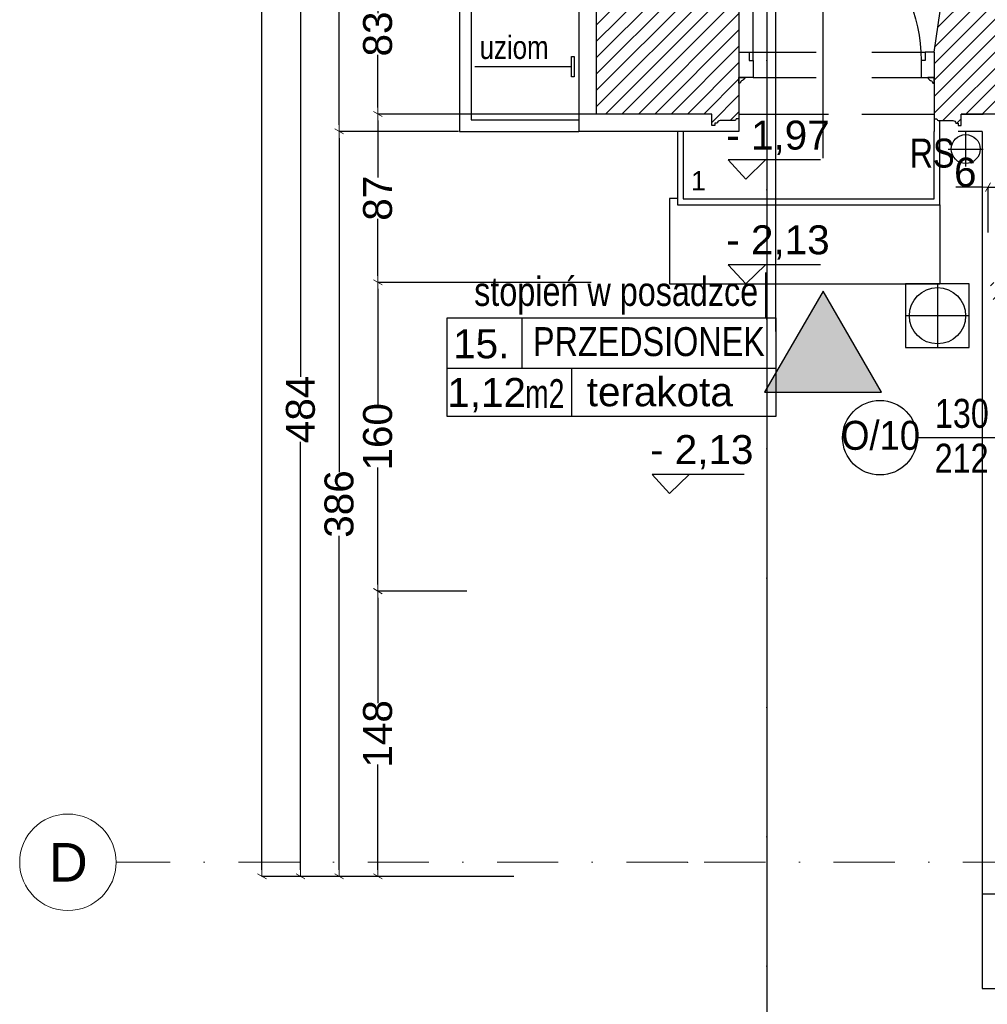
# Model space of a CAD drawing. Header units: millimetres. Extents: x 75543 to 124291, y -109148 to -86372.
# Tile 5 of 99: x 77318 to 82333, y -105758 to -100656. Entities that reach past the tile are written whole.
import ezdxf

# ---------------------------------------------------------------- set-up
doc = ezdxf.new("R2010")
doc.units = ezdxf.units.MM
doc.header["$MEASUREMENT"] = 0
doc.linetypes.add('Dot & Dashed', pattern=[670.277762, 317.5, -176.388889, 0, -176.388874])
for name, color, linetype in [('A-DRZWI', 7, 'Continuous'), ('A-OPISY-2', 7, 'Continuous'), ('A-OPISY-3', 7, 'Continuous'), ('A-WIDOK', 7, 'Continuous'), ('COKÓŁ', 7, 'Continuous'), ('DIM MALY', 7, 'Continuous'), ('Drawing & Figure', 7, 'Continuous'), ('DRZWI', 7, 'Continuous'), ('Koty', 7, 'Continuous'), ('Nowe_00 ZMIANY', 7, 'Continuous'), ('Nowe_A-DRZWI', 7, 'Continuous'), ('Nowe_A-OKNA-OPIS', 7, 'Continuous'), ('Nowe_DRZWI', 7, 'Continuous'), ('opaska', 7, 'Continuous'), ('opisy inne', 7, 'Continuous'), ('OSIE', 7, 'Continuous'), ('podciagi', 7, 'Continuous'), ('PROG', 7, 'Continuous'), ('RURY SPUSTOWE', 7, 'Continuous'), ('SCHODY', 7, 'Continuous'), ('Structural - Bearing', 7, 'Continuous'), ('Structural - Grid', 7, 'Continuous'), ('UZOIM#2', 7, 'Continuous')]:
    doc.layers.add(name, color=color, linetype=linetype)
doc.styles.add('STYL_AUTOMATYCZNY_1', font='arial.ttf')
doc.styles.add('STYL_AUTOMATYCZNY_2', font='arial.ttf')
doc.styles.add('STYL_AUTOMATYCZNY_6', font='arial.ttf', dxfattribs={"width": 0.8})
doc.styles.add('STYL_AUTOMATYCZNY_7', font='arial.ttf', dxfattribs={"width": 0.7})
doc.styles.add('STYL_AUTOMATYCZNY_9', font='arial.ttf', dxfattribs={"width": 0.9})
doc.dimstyles.new('STYL_AUTOMATYCZNY__2', dxfattribs={"dimtxt": 150, "dimasz": 34.231941, "dimexe": 0.18, "dimexo": 3, "dimgap": 0, "dimtad": 1, "dimdec": 0, "dimlfac": 0.1, "dimzin": 0, "dimdsep": 46, "dimtxsty": 'STYL_AUTOMATYCZNY_2', "dimblk": 'ARROWHEAD_2', "dimblk1": 'ARROWHEAD_2', "dimblk2": 'ARROWHEAD_2', "dimcen": 0.09, "dimclrd": 5, "dimclre": 5, "dimclrt": 1, "dimadec": 0, "dimazin": 0, "dimtfac": 1, "dimtdec": 4, "dimtmove": 0, "dimatfit": 3, "dimfxl": 0, "dimtolj": 1, "dimtzin": 0, "dimarcsym": 0})
doc.dimstyles.new('STYL_AUTOMATYCZNY__3', dxfattribs={"dimtxt": 150, "dimasz": 34.231941, "dimexe": 0.18, "dimexo": 3, "dimgap": 0, "dimtad": 1, "dimtih": 1, "dimtoh": 1, "dimdec": 0, "dimlfac": 0.1, "dimzin": 0, "dimdsep": 46, "dimtxsty": 'STYL_AUTOMATYCZNY_2', "dimblk": 'ARROWHEAD_2', "dimblk1": 'ARROWHEAD_2', "dimblk2": 'ARROWHEAD_2', "dimcen": 0.09, "dimclrd": 5, "dimclre": 5, "dimclrt": 1, "dimadec": 0, "dimazin": 0, "dimtfac": 1, "dimtdec": 4, "dimtmove": 0, "dimatfit": 3, "dimfxl": 0, "dimtolj": 1, "dimtzin": 0, "dimarcsym": 0})
doc.dimstyles.new('STYL_AUTOMATYCZNY__8', dxfattribs={"dimtxt": 0.18, "dimasz": 91.2, "dimexe": 0.18, "dimexo": 0.0625, "dimgap": 0, "dimtad": 0, "dimtih": 1, "dimtoh": 1, "dimdec": 4, "dimzin": 0, "dimdsep": 46, "dimcen": 0.09, "dimadec": 0, "dimazin": 0, "dimtfac": 1, "dimtdec": 4, "dimtmove": 0, "dimatfit": 3, "dimldrblk": 'ARROWHEAD_11', "dimfxl": 0, "dimtolj": 1, "dimtzin": 0, "dimarcsym": 0})
pattern_1 = [(45, (0, 0), (-42.426407, 42.426407), [])]

# ---------------------------------------------------------------- blocks, each defined once
blk = doc.blocks.new('ARROWHEAD_2')
at = {"color": 0, "linetype": 'Continuous', "lineweight": 0}
for p, q in [((0, 0), (-1, 0)), ((-0.38, -0.66), (0.38, 0.66))]:
    blk.add_line(p, q, dxfattribs=at)
blk = doc.blocks.new('*D4')
at = {"layer": 'Defpoints', "color": 0}
for p in [(82397.3, -101523.6), (82397.3, -101646.5), (82337.3, -101762)]:
    blk.add_point(p, dxfattribs=at)
at = {"layer": 'DIM MALY', "color": 5, "lineweight": -2}
for p, q in [((82268.8, -101523.6), (82169.8, -101523.6)), ((82303, -101523.6), (82268.8, -101523.6)), ((82337.3, -101759), (82337.3, -101523.4)), ((82337.3, -101523.6), (82397.3, -101523.6)), ((82397.3, -101643.5), (82397.3, -101523.4)), ((82431.5, -101523.6), (82465.7, -101523.6))]:
    blk.add_line(p, q, dxfattribs=at)
at = {"layer": 'DIM MALY', "color": 5, "lineweight": -2, "xscale": 34.23194115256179, "yscale": 34.23194115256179, "zscale": 34.23194115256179}
blk.add_blockref('ARROWHEAD_2', (82337.3, -101523.6), dxfattribs=at)
at = {"layer": 'DIM MALY', "color": 5, "lineweight": -2, "xscale": 34.23194115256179, "yscale": 34.23194115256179, "zscale": 34.23194115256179, "rotation": 180}
blk.add_blockref('ARROWHEAD_2', (82397.3, -101523.6), dxfattribs=at)
at = {"layer": 'DIM MALY', "color": 1, "insert": (82219.3, -101447), "char_height": 150, "attachment_point": 5, "style": 'STYL_AUTOMATYCZNY_2'}
blk.add_mtext('\\A1;6', dxfattribs=at)
blk = doc.blocks.new('*D5')
at = {"layer": 'Defpoints', "color": 0}
for p in [(82397.3, -101523.6), (82397.3, -101646.5), (82337.3, -101762)]:
    blk.add_point(p, dxfattribs=at)
at = {"layer": 'DIM MALY', "color": 5, "lineweight": -2}
for p, q in [((82268.8, -101523.6), (82169.8, -101523.6)), ((82303, -101523.6), (82268.8, -101523.6)), ((82337.3, -101759), (82337.3, -101523.4)), ((82337.3, -101523.6), (82397.3, -101523.6)), ((82397.3, -101643.5), (82397.3, -101523.4)), ((82431.5, -101523.6), (82465.7, -101523.6))]:
    blk.add_line(p, q, dxfattribs=at)
at = {"layer": 'DIM MALY', "color": 5, "lineweight": -2, "xscale": 34.23194115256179, "yscale": 34.23194115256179, "zscale": 34.23194115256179}
blk.add_blockref('ARROWHEAD_2', (82337.3, -101523.6), dxfattribs=at)
at = {"layer": 'DIM MALY', "color": 5, "lineweight": -2, "xscale": 34.23194115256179, "yscale": 34.23194115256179, "zscale": 34.23194115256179, "rotation": 180}
blk.add_blockref('ARROWHEAD_2', (82397.3, -101523.6), dxfattribs=at)
at = {"layer": 'DIM MALY', "color": 1, "insert": (82219.3, -101447), "char_height": 150, "attachment_point": 5, "style": 'STYL_AUTOMATYCZNY_2'}
blk.add_mtext('\\A1;6', dxfattribs=at)
blk = doc.blocks.new('*D422')
at = {"layer": 'Defpoints', "color": 0}
for p in [(79639, -102017.1), (79173.8, -103617.1), (79639, -103617.1)]:
    blk.add_point(p, dxfattribs=at)
at = {"layer": 'DIM MALY', "color": 5, "lineweight": -2}
for p, q in [((79636, -102017.1), (79173.7, -102017.1)), ((79173.8, -102051.3), (79173.8, -102659.1)), ((79173.8, -103582.9), (79173.8, -102975.9)), ((79636, -103617.1), (79173.7, -103617.1))]:
    blk.add_line(p, q, dxfattribs=at)
at = {"layer": 'DIM MALY', "color": 5, "lineweight": -2, "xscale": 34.23194115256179, "yscale": 34.23194115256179, "zscale": 34.23194115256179}
for p, rotation in [((79173.8, -102017.1), 90), ((79173.8, -103617.1), 270)]:
    blk.add_blockref('ARROWHEAD_2', p, dxfattribs=dict(at, rotation=rotation))
at = {"layer": 'DIM MALY', "color": 1, "insert": (79173.8, -102817.5), "char_height": 150, "attachment_point": 5, "rotation": 90, "style": 'STYL_AUTOMATYCZNY_2'}
blk.add_mtext('\\A1;160', dxfattribs=at)
blk = doc.blocks.new('*D423')
at = {"layer": 'Defpoints', "color": 0}
for p in [(79173.8, -103617.1), (79639, -103617.1), (79639, -105095.2)]:
    blk.add_point(p, dxfattribs=at)
at = {"layer": 'DIM MALY', "color": 5, "lineweight": -2}
for p, q in [((79636, -103617.1), (79173.7, -103617.1)), ((79173.8, -103651.3), (79173.8, -104197.7)), ((79173.8, -105061), (79173.8, -104515.3)), ((79636, -105095.2), (79173.7, -105095.2))]:
    blk.add_line(p, q, dxfattribs=at)
at = {"layer": 'DIM MALY', "color": 5, "lineweight": -2, "xscale": 34.23194115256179, "yscale": 34.23194115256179, "zscale": 34.23194115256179}
for p, rotation in [((79173.8, -103617.1), 90), ((79173.8, -105095.2), 270)]:
    blk.add_blockref('ARROWHEAD_2', p, dxfattribs=dict(at, rotation=rotation))
at = {"layer": 'DIM MALY', "color": 1, "insert": (79173.8, -104356.5), "char_height": 150, "attachment_point": 5, "rotation": 90, "style": 'STYL_AUTOMATYCZNY_2'}
blk.add_mtext('\\A1;148', dxfattribs=at)
blk = doc.blocks.new('*D424')
at = {"layer": 'Defpoints', "color": 0}
for p in [(79173.8, -102017.1), (79639, -102017.1), (79639, -103617.1)]:
    blk.add_point(p, dxfattribs=at)
at = {"layer": 'DIM MALY', "color": 5, "lineweight": -2}
for p, q in [((79636, -102017.1), (79173.7, -102017.1)), ((79173.8, -102051.3), (79173.8, -102659.1)), ((79173.8, -103582.9), (79173.8, -102975.9)), ((79636, -103617.1), (79173.7, -103617.1))]:
    blk.add_line(p, q, dxfattribs=at)
at = {"layer": 'DIM MALY', "color": 5, "lineweight": -2, "xscale": 34.23194115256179, "yscale": 34.23194115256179, "zscale": 34.23194115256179}
for p, rotation in [((79173.8, -102017.1), 90), ((79173.8, -103617.1), 270)]:
    blk.add_blockref('ARROWHEAD_2', p, dxfattribs=dict(at, rotation=rotation))
at = {"layer": 'DIM MALY', "color": 1, "insert": (79173.8, -102817.5), "char_height": 150, "attachment_point": 5, "rotation": 90, "style": 'STYL_AUTOMATYCZNY_2'}
blk.add_mtext('\\A1;160', dxfattribs=at)
blk = doc.blocks.new('*D426')
at = {"layer": 'Defpoints', "color": 0}
for p in [(78973.8, -97495.2), (79595.3, -97495.2), (79595.3, -101235.2)]:
    blk.add_point(p, dxfattribs=at)
at = {"layer": 'DIM MALY', "color": 5, "lineweight": -2}
for p, q in [((79592.3, -97495.2), (78973.7, -97495.2)), ((78973.8, -97529.4), (78973.8, -99200.3)), ((78973.8, -101201), (78973.8, -99530.9)), ((79592.3, -101235.2), (78973.7, -101235.2))]:
    blk.add_line(p, q, dxfattribs=at)
at = {"layer": 'DIM MALY', "color": 5, "lineweight": -2, "xscale": 34.23194115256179, "yscale": 34.23194115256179, "zscale": 34.23194115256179}
for p, rotation in [((78973.8, -97495.2), 90), ((78973.8, -101235.2), 270)]:
    blk.add_blockref('ARROWHEAD_2', p, dxfattribs=dict(at, rotation=rotation))
at = {"layer": 'DIM MALY', "color": 1, "insert": (78973.8, -99365.6), "char_height": 150, "attachment_point": 5, "rotation": 90, "style": 'STYL_AUTOMATYCZNY_2'}
blk.add_mtext('\\A1;374', dxfattribs=at)
blk = doc.blocks.new('*D428')
at = {"layer": 'Defpoints', "color": 0}
for p in [(78973.8, -101235.2), (79595.3, -101235.2), (79882.6, -105095.2)]:
    blk.add_point(p, dxfattribs=at)
at = {"layer": 'DIM MALY', "color": 5, "lineweight": -2}
for p, q in [((79592.3, -101235.2), (78973.7, -101235.2)), ((78973.8, -101269.4), (78973.8, -103000)), ((78973.8, -105061), (78973.8, -103331.2)), ((79879.6, -105095.2), (78973.7, -105095.2))]:
    blk.add_line(p, q, dxfattribs=at)
at = {"layer": 'DIM MALY', "color": 5, "lineweight": -2, "xscale": 34.23194115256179, "yscale": 34.23194115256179, "zscale": 34.23194115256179}
for p, rotation in [((78973.8, -101235.2), 90), ((78973.8, -105095.2), 270)]:
    blk.add_blockref('ARROWHEAD_2', p, dxfattribs=dict(at, rotation=rotation))
at = {"layer": 'DIM MALY', "color": 1, "insert": (78973.8, -103165.6), "char_height": 150, "attachment_point": 5, "rotation": 90, "style": 'STYL_AUTOMATYCZNY_2'}
blk.add_mtext('\\A1;386', dxfattribs=at)
blk = doc.blocks.new('*D429')
at = {"layer": 'Defpoints', "color": 0}
for p in [(78973.8, -97495.2), (79595.3, -97495.2), (79595.3, -101235.2)]:
    blk.add_point(p, dxfattribs=at)
at = {"layer": 'DIM MALY', "color": 5, "lineweight": -2}
for p, q in [((79592.3, -97495.2), (78973.7, -97495.2)), ((78973.8, -97529.4), (78973.8, -99200.3)), ((78973.8, -101201), (78973.8, -99530.9)), ((79592.3, -101235.2), (78973.7, -101235.2))]:
    blk.add_line(p, q, dxfattribs=at)
at = {"layer": 'DIM MALY', "color": 5, "lineweight": -2, "xscale": 34.23194115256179, "yscale": 34.23194115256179, "zscale": 34.23194115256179}
for p, rotation in [((78973.8, -97495.2), 90), ((78973.8, -101235.2), 270)]:
    blk.add_blockref('ARROWHEAD_2', p, dxfattribs=dict(at, rotation=rotation))
at = {"layer": 'DIM MALY', "color": 1, "insert": (78973.8, -99365.6), "char_height": 150, "attachment_point": 5, "rotation": 90, "style": 'STYL_AUTOMATYCZNY_2'}
blk.add_mtext('\\A1;374', dxfattribs=at)
blk = doc.blocks.new('*D433')
at = {"layer": 'Defpoints', "color": 0}
for p in [(78767.8, -100254.9), (78773.8, -105095.2), (79537.9, -105095.2)]:
    blk.add_point(p, dxfattribs=at)
at = {"layer": 'DIM MALY', "color": 5, "lineweight": -2}
for p, q in [((78770.8, -100254.9), (78774, -100254.9)), ((78773.8, -100289.2), (78773.8, -102507)), ((78773.8, -105061), (78773.8, -102843.9)), ((79534.9, -105095.2), (78773.7, -105095.2))]:
    blk.add_line(p, q, dxfattribs=at)
at = {"layer": 'DIM MALY', "color": 5, "lineweight": -2, "xscale": 34.23194115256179, "yscale": 34.23194115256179, "zscale": 34.23194115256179}
for p, rotation in [((78773.8, -100254.9), 90), ((78773.8, -105095.2), 270)]:
    blk.add_blockref('ARROWHEAD_2', p, dxfattribs=dict(at, rotation=rotation))
at = {"layer": 'DIM MALY', "color": 1, "insert": (78773.8, -102675.5), "char_height": 150, "attachment_point": 5, "rotation": 90, "style": 'STYL_AUTOMATYCZNY_2'}
blk.add_mtext('\\A1;484', dxfattribs=at)
blk = doc.blocks.new('*D891')
at = {"layer": 'Defpoints', "color": 0}
for p in [(79173.8, -100315.2), (80306.7, -100315.2), (80606.4, -101145.2)]:
    blk.add_point(p, dxfattribs=at)
at = {"layer": 'DIM MALY', "color": 5, "lineweight": -2}
for p, q in [((80303.7, -100315.2), (79173.7, -100315.2)), ((79173.8, -100349.4), (79173.8, -100622.9)), ((79173.8, -101111), (79173.8, -100838)), ((80603.4, -101145.2), (79173.7, -101145.2))]:
    blk.add_line(p, q, dxfattribs=at)
at = {"layer": 'DIM MALY', "color": 5, "lineweight": -2, "xscale": 34.23194115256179, "yscale": 34.23194115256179, "zscale": 34.23194115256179}
for p, rotation in [((79173.8, -100315.2), 90), ((79173.8, -101145.2), 270)]:
    blk.add_blockref('ARROWHEAD_2', p, dxfattribs=dict(at, rotation=rotation))
at = {"layer": 'DIM MALY', "color": 1, "insert": (79173.8, -100730.5), "char_height": 150, "attachment_point": 5, "rotation": 90, "style": 'STYL_AUTOMATYCZNY_2'}
blk.add_mtext('\\A1;83', dxfattribs=at)
blk = doc.blocks.new('*D893')
at = {"layer": 'Defpoints', "color": 0}
for p in [(79173.8, -101145.2), (80606.4, -101145.2), (80283.8, -102017.1)]:
    blk.add_point(p, dxfattribs=at)
at = {"layer": 'DIM MALY', "color": 5, "lineweight": -2}
for p, q in [((80603.4, -101145.2), (79173.7, -101145.2)), ((79173.8, -101179.4), (79173.8, -101473.9)), ((79173.8, -101982.9), (79173.8, -101688.9)), ((80280.8, -102017.1), (79173.7, -102017.1))]:
    blk.add_line(p, q, dxfattribs=at)
at = {"layer": 'DIM MALY', "color": 5, "lineweight": -2, "xscale": 34.23194115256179, "yscale": 34.23194115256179, "zscale": 34.23194115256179}
for p, rotation in [((79173.8, -101145.2), 90), ((79173.8, -102017.1), 270)]:
    blk.add_blockref('ARROWHEAD_2', p, dxfattribs=dict(at, rotation=rotation))
at = {"layer": 'DIM MALY', "color": 1, "insert": (79173.8, -101581.4), "char_height": 150, "attachment_point": 5, "rotation": 90, "style": 'STYL_AUTOMATYCZNY_2'}
blk.add_mtext('\\A1;87', dxfattribs=at)
blk = doc.blocks.new('*D894')
at = {"layer": 'Defpoints', "color": 0}
for p in [(79173.8, -100315.2), (80306.7, -100315.2), (80606.4, -101145.2)]:
    blk.add_point(p, dxfattribs=at)
at = {"layer": 'DIM MALY', "color": 5, "lineweight": -2}
for p, q in [((80303.7, -100315.2), (79173.7, -100315.2)), ((79173.8, -100349.4), (79173.8, -100622.9)), ((79173.8, -101111), (79173.8, -100838)), ((80603.4, -101145.2), (79173.7, -101145.2))]:
    blk.add_line(p, q, dxfattribs=at)
at = {"layer": 'DIM MALY', "color": 5, "lineweight": -2, "xscale": 34.23194115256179, "yscale": 34.23194115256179, "zscale": 34.23194115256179}
for p, rotation in [((79173.8, -100315.2), 90), ((79173.8, -101145.2), 270)]:
    blk.add_blockref('ARROWHEAD_2', p, dxfattribs=dict(at, rotation=rotation))
at = {"layer": 'DIM MALY', "color": 1, "insert": (79173.8, -100730.5), "char_height": 150, "attachment_point": 5, "rotation": 90, "style": 'STYL_AUTOMATYCZNY_2'}
blk.add_mtext('\\A1;83', dxfattribs=at)
blk = doc.blocks.new('*D991')
at = {"layer": 'Defpoints', "color": 0}
for p in [(81191, -89541.9), (87897.3, -89541.9), (87897.3, -107560.1)]:
    blk.add_point(p, dxfattribs=at)
at = {"layer": 'DIM MALY', "color": 5, "lineweight": -2}
for p, q in [((81191, -89544.9), (81191, -107560.3)), ((87897.3, -89544.9), (87897.3, -107560.3)), ((81225.3, -107560.1), (87863, -107560.1))]:
    blk.add_line(p, q, dxfattribs=at)
at = {"layer": 'DIM MALY', "color": 5, "lineweight": -2, "xscale": 34.23194115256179, "yscale": 34.23194115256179, "zscale": 34.23194115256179, "rotation": 180}
blk.add_blockref('ARROWHEAD_2', (81191, -107560.1), dxfattribs=at)
at = {"layer": 'DIM MALY', "color": 5, "lineweight": -2, "xscale": 34.23194115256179, "yscale": 34.23194115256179, "zscale": 34.23194115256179}
blk.add_blockref('ARROWHEAD_2', (87897.3, -107560.1), dxfattribs=at)
at = {"layer": 'DIM MALY', "color": 1, "insert": (84543.8, -107483.6), "char_height": 150, "attachment_point": 5, "style": 'STYL_AUTOMATYCZNY_2'}
blk.add_mtext('\\A1;671', dxfattribs=at)
blk = doc.blocks.new('*D997')
at = {"layer": 'Defpoints', "color": 0}
for p in [(79537.9, -93635.2), (78573.8, -105095.2), (79537.9, -105095.2)]:
    blk.add_point(p, dxfattribs=at)
at = {"layer": 'DIM MALY', "color": 5, "lineweight": -2}
for p, q in [((79534.9, -93635.2), (78573.7, -93635.2)), ((78573.8, -93669.4), (78573.8, -99148.4)), ((78573.8, -105061), (78573.8, -99582.2)), ((79534.9, -105095.2), (78573.7, -105095.2))]:
    blk.add_line(p, q, dxfattribs=at)
at = {"layer": 'DIM MALY', "color": 5, "lineweight": -2, "xscale": 34.23194115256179, "yscale": 34.23194115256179, "zscale": 34.23194115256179}
for p, rotation in [((78573.8, -93635.2), 90), ((78573.8, -105095.2), 270)]:
    blk.add_blockref('ARROWHEAD_2', p, dxfattribs=dict(at, rotation=rotation))
at = {"layer": 'DIM MALY', "color": 1, "insert": (78573.8, -99365.3), "char_height": 150, "attachment_point": 5, "rotation": 90, "style": 'STYL_AUTOMATYCZNY_2'}
blk.add_mtext('\\A1;1146', dxfattribs=at)
blk = doc.blocks.new('ARROWHEAD_11')
at = {"color": 0, "linetype": 'Continuous', "lineweight": 0}
blk.add_line((0, 0), (-1, 0), dxfattribs=at)
at = {"color": 0, "linetype": 'Continuous', "lineweight": 0, "const_width": 0.25, "flags": 128}
blk.add_lwpolyline([(-0.125, 0, 1), (0.125, 0, 1)], format="xyb", close=True, dxfattribs=at)

msp = doc.modelspace()

# ---------------------------------------------------------------- hatches: boundary and pattern name
at = {"layer": 'A-WIDOK'}
msp.add_hatch(color=256, dxfattribs=at).paths.add_polyline_path([(81481.8, -102062.3), (81179, -102586.7), (81784.5, -102586.7)])
at = {"layer": 'Drawing & Figure'}
h = msp.add_hatch(dxfattribs=at)
h.set_pattern_fill('Common_Brick_0003', color=256, style=0, pattern_type=2)
h.set_pattern_definition(pattern_1)
h.paths.add_polyline_path([(80306.7, -98345.2), (80246.7, -98345.2), (80246.7, -98360.2), (80259.7, -98360.2), (80259.7, -98372.2, -0.371445), (80272.7, -98388.1), (80272.7, -98460.5, 0.436052), (80282.7, -98470.2), (80282.7, -98485.2), (80306.7, -98485.2), (80627.3, -98485.2), (80986, -98343.5), (80986, -98085.2), (81896, -98085.2), (81896, -97887.4), (81901.6, -97887.4), (83046, -97887.4), (83046, -98085.2), (87627.3, -98085.2), (87627.3, -98665.2), (88570.8, -98665.2), (88570.8, -98281.5), (89393.7, -98281.5), (89393.7, -98665.2), (90867.3, -98665.2), (90867.3, -98855.2), (91010.7, -98855.2), (91010.7, -98855), (91017.3, -98665.2), (92097.3, -98665.2), (92097.3, -98365.2), (92097.3, -98095.2), (92133, -97255.2), (92461.7, -97256.4), (95007.3, -97265.2), (95007.3, -98890.5), (95007.3, -99595.2), (95287.3, -99595.2), (95287.3, -99735.2), (95007.3, -99735.2), (95007.3, -100105.2), (94357.3, -100105.2), (92997.3, -100105.2), (93088.5, -100675.2), (92167.3, -100675.2), (92128.5, -100675.2), (92167.3, -100105.2), (90967.3, -100105.2), (90978, -99795.6), (90826, -99795.5), (90817.3, -100035.2), (90587.3, -100035.2), (90587.3, -100220.1), (90237.3, -100158.5), (90237.3, -100035.2), (89537.1, -100035.2), (89537.1, -100035.2), (89537.1, -100011, 0.414287), (89533.1, -100007), (89459, -100007), (89459, -100035.2), (89423.3, -100035.2), (89423.3, -100138.2), (89459, -100138.2), (89459, -100165.2), (89507.3, -100165.2), (89487.3, -100774.1), (89666.5, -100774.1), (89687.8, -100774), (89687.8, -101430.2), (89687.8, -101978.1), (89687.8, -102684), (89677.3, -102684), (89677.3, -102684.1), (88247.3, -102684.1), (88247.3, -102194.7), (88247.3, -102194.7), (88247.3, -102197.7), (88117.3, -102197.7), (88117.3, -102197.5), (87524.3, -102209.9), (87527.3, -102949.1), (88137.3, -102938.9), (88267.3, -102938.9), (88267.3, -102835.5), (89647.3, -102835.5), (89647.3, -103312.4), (89647.3, -104725.5), (89267.3, -104725.5), (89177.3, -105075.5), (89177.3, -105485.5), (89177.3, -105509.5), (89192.3, -105509.5, 0.436052), (89202, -105519.5), (89274.4, -105519.5, -0.371445), (89290.3, -105532.5), (89302.3, -105532.5), (89302.3, -105545.5), (89317.3, -105545.5), (89317.3, -105485.5), (89972.3, -105485.5), (90037.3, -105485.5), (90037.3, -105475.2), (90047.3, -105475.2, -0.334097), (90067.9, -105446.2), (90078.6, -105442, 0.270785), (90124.3, -105390.9), (90136.9, -105390.9), (90136.9, -105340.5), (90366.5, -105275.5), (90366.5, -105005.5), (90363, -104885.5), (90358.4, -104725.5), (89988.4, -104725.5), (89988.4, -103312.4), (89988.4, -101978.1), (89988.4, -101430.2), (89988.4, -100774.2), (94357.3, -100756.7), (95017.3, -100754.1), (95016.1, -101260.5), (95296.1, -101260.5), (95296.1, -101400.5), (95016.1, -101400.5), (95016.2, -101430.2), (95017.3, -103065.3), (95147.3, -103065.3), (95726.7, -103065.5), (95736.5, -101430.2), (95747.1, -99665.5), (96597.1, -99666.9), (96597.2, -98956.9), (95587.3, -98955.2), (95587.2, -98955.2), (95587.3, -98890.5), (95591.6, -96695.2), (95187.3, -96678.8), (95057.3, -96678.8), (95057.3, -97105.2), (92461.7, -97087), (92207.3, -97085.2), (92207.3, -96685.2), (91987, -96684.7), (91967.3, -98095.2), (91827.3, -98096.7), (91827.3, -98096.8), (91827.3, -98352.1), (91827.3, -98376.7), (91687.3, -98376.7), (91687.3, -98098.1), (88287.3, -98133.7), (88287.3, -96675.2), (87616, -96656.2), (87616, -97545.2), (81526, -97565.2), (81526, -96685.2), (81286, -96545.2), (81086, -96545.2), (80856, -96545.2), (80832, -96545.2), (80832, -96560.2, 0.436052), (80822, -96570), (80822, -96642.3, -0.371445), (80809, -96658.2), (80809, -96670.2), (80796, -96670.2), (80796, -96685.2), (80856, -96685.2), (80856, -96800.8), (80856, -97495.2), (80306.7, -97495.2)])
h = msp.add_hatch(dxfattribs=at)
h.set_pattern_fill('Common_Brick_0003', color=256, style=0, pattern_type=2)
h.set_pattern_definition(pattern_1)
h.paths.add_polyline_path([(82102.7, -100515), (82057.3, -100825.2), (82057.3, -101145.2), (82057.3, -101169.2), (82072.3, -101169.2, 0.436052), (82082, -101179.2), (82154.4, -101179.2, -0.371445), (82170.3, -101192.2), (82182.3, -101192.2), (82182.3, -101205.2), (82197.3, -101205.2), (82197.3, -101145.2), (82397.3, -101145.2), (82397.3, -101901.5), (82397.3, -102017.1), (82337.3, -102017.1), (82337.3, -102032.1), (82350.3, -102032.1), (82350.3, -102044.1, -0.371445), (82363.3, -102060), (82363.3, -102132.3, 0.436052), (82373.3, -102142.1), (82373.3, -102157.1), (82397.3, -102157.1), (82637.3, -102157.1), (82667.3, -102157.1), (82867.3, -102157.1), (83077.3, -102035.2), (83077.3, -101185.2), (83837.3, -101185.2), (83837.3, -101045.2), (83837.3, -100905.2), (83977.3, -100905.2), (83977.3, -101185.2), (84557.3, -101185.2), (84557.3, -100885.2), (85537.3, -100885.2), (85537.3, -101185.2), (85961.5, -101185.2), (85961.5, -100885.2), (87061.5, -100885.2), (87061.5, -101185.2), (87066, -101185.2), (88017.3, -101185.2), (88017.3, -101250.1), (88247.3, -101250.1), (88247.3, -100780.2), (88247.3, -100774.1), (88447.3, -100774.1), (88427.2, -100165.2), (88427.2, -100035.2), (87627.3, -100035.2), (87627.3, -100485.2), (87066, -100485.2), (82107.1, -100485.2)])
h = msp.add_hatch(dxfattribs=at)
h.set_pattern_fill('Common_Brick_0003', color=256, style=0, pattern_type=2)
h.set_pattern_definition(pattern_1)
h.paths.add_polyline_path([(81046, -100825.2), (81046, -100485.2), (80986, -100485.2), (80986, -100187), (80627.3, -100175.2), (80306.7, -100175.2), (80282.7, -100175.2), (80282.7, -100190.2, 0.436052), (80272.7, -100200), (80272.7, -100272.3, -0.371445), (80259.7, -100288.2), (80259.7, -100300.2), (80246.7, -100300.2), (80246.7, -100315.2), (80306.7, -100315.2), (80306.7, -101145.2), (80790.5, -101145.2), (80906, -101145.2), (80906, -101205.2), (80921, -101205.2), (80921, -101192.2), (80933, -101192.2, -0.371445), (80948.9, -101179.2), (81021.3, -101179.2, 0.436052), (81031, -101169.2), (81046, -101169.2), (81046, -101145.2)])

# ---------------------------------------------------------------- linework, layer by layer
at = {"layer": 'A-DRZWI'}
msp.add_line((81481.8, -101373.3), (81481.8, -100334.4), dxfattribs=at)
at = {"layer": 'A-OPISY-3'}
for p, q in [((81237.9, -102271.8), (81237.9, -100387.8)), ((79920.4, -102200.7), (79920.4, -102461.7)), ((79534.3, -102461.7), (81237.9, -102461.7)), ((80177.3, -102461.7), (80177.3, -102712.8))]:
    msp.add_line(p, q, dxfattribs=at)
msp.add_lwpolyline([(79534.3, -102712.8), (79534.3, -102200.7), (81237.9, -102200.7), (81237.9, -102712.8)], close=True, dxfattribs=at)
at = {"layer": 'A-WIDOK'}
msp.add_lwpolyline([(81481.8, -102062.3), (81179, -102586.7), (81784.5, -102586.7)], close=True, dxfattribs=at)
at = {"layer": 'COKÓŁ'}
for p, q in [((80216.7, -100175.2), (80216.7, -101235.2)), ((81046, -101145.2), (81046, -101235.2)), ((82057.3, -101145.2), (82057.3, -101235.2)), ((81046, -101235.2), (80216.7, -101235.2)), ((82307.3, -101235.2), (82182.3, -101235.2)), ((82307.3, -101235.2), (82307.3, -105185.2)), ((82307.3, -105185.2), (87447.3, -105185.2))]:
    msp.add_line(p, q, dxfattribs=at)
at = {"layer": 'DIM MALY'}
msp.add_line((81991.3, -100867.3), (81991.3, -100955.2), dxfattribs=at)
at = {"layer": 'DRZWI'}
for points in [[(81046, -100986), (81046, -100955.2), (81078, -100955.2, -0.200085), (81064.2, -100971.4, 0.284482), (81052.8, -100986)], [(82057.3, -100986), (82057.3, -100955.2), (82025.2, -100955.2, 0.200085), (82039.1, -100971.4, -0.284482), (82050.5, -100986)]]:
    msp.add_lwpolyline(points, format="xyb", close=True, dxfattribs=at)
at = {"layer": 'Koty'}
for points in [[(81468.1, -101383.2), (80990.8, -101383.2), (81082, -101482.7), (81184.1, -101383.2)], [(81468.1, -101925.7), (80990.8, -101925.7), (81082, -102025.2), (81184.1, -101925.7)], [(81072.9, -103012.2), (80595.6, -103012.2), (80686.8, -103111.8), (80788.9, -103012.2)]]:
    msp.add_lwpolyline(points, dxfattribs=at)
at = {"layer": 'Nowe_A-DRZWI'}
msp.add_lwpolyline([(81120, -100867.3), (81120, -100007.3, -0.411511), (81991.3, -100867.3)], format="xyb", dxfattribs=at)
at = {"layer": 'Nowe_A-OKNA-OPIS'}
msp.add_line((83174.7, -102822.1), (81969.6, -102822.1), dxfattribs=at)
msp.add_circle((81776.6, -102822.1), 193, dxfattribs=at)
at = {"layer": 'Nowe_DRZWI'}
for points in [[(81046, -100825.2), (81099.3, -100825.2), (81099.3, -100867.3), (81120.1, -100867.3), (81120.1, -100955.2), (81046, -100955.2)], [(82055.3, -100825.2), (82012, -100825.2), (82012, -100867.3), (81991.3, -100867.3), (81991.3, -100955.2), (82055.3, -100955.2)]]:
    msp.add_lwpolyline(points, dxfattribs=at)
at = {"layer": 'opaska'}
for points in [[(79657.3, -100028.1), (79657.3, -101175.2), (80216.7, -101175.2)], [(79597.3, -100053.3), (79597.3, -101235.2), (80216.7, -101235.2)], [(82307.3, -105185.2), (82307.3, -105675.2), (85234.7, -105675.2)]]:
    msp.add_lwpolyline(points, dxfattribs=at)
msp.add_lwpolyline([(82240.2, -102025.2), (81910.2, -102025.2), (81910.2, -102355.2), (82240.2, -102355.2)], close=True, dxfattribs=at)
msp.add_circle((82075.2, -102190.2), 145.8, dxfattribs=at)
at = {"layer": 'opisy inne'}
msp.add_lwpolyline([(79699.7, -102200.7), (81184.6, -102200.7), (81184.6, -101966.2)], dxfattribs=at)
at = {"layer": 'OSIE'}
for p, q in [((82221.3, -101416.7), (82221.3, -101236.7)), ((82131.3, -101326.7), (82311.3, -101326.7)), ((82075.2, -102025.2), (82075.2, -102355.2)), ((82240.2, -102190.2), (81910.2, -102190.2))]:
    msp.add_line(p, q, dxfattribs=at)
at = {"layer": 'podciagi'}
for p, q in [((81046, -101145.2), (81510.6, -101145.2)), ((81683.7, -101145.2), (82057.3, -101145.2))]:
    msp.add_line(p, q, dxfattribs=at)
at = {"layer": 'PROG'}
for p, q in [((81099.3, -100825.2), (81446.2, -100825.2)), ((81735, -100825.2), (82012, -100825.2)), ((81120.1, -100955.2), (81446.2, -100955.2)), ((81735, -100955.2), (82041.3, -100955.2))]:
    msp.add_line(p, q, dxfattribs=at)
at = {"layer": 'RURY SPUSTOWE'}
msp.add_circle((82221.3, -101326.7), 75, dxfattribs=at)
at = {"layer": 'SCHODY'}
for p, q in [((80727.3, -101582.4), (80686.3, -101582.4)), ((80686.3, -101582.4), (80686.3, -102025.2)), ((82087.3, -101615.2), (82087.3, -102025.2)), ((80686.3, -102025.2), (82087.3, -102025.2))]:
    msp.add_line(p, q, dxfattribs=at)
for points in [[(80727.3, -101235.2), (80727.3, -101615.2), (82087.3, -101615.2), (82087.3, -101179.2)], [(80757.3, -101235.2), (80757.3, -101585.2), (82057.3, -101585.2), (82057.3, -101235.2)]]:
    msp.add_lwpolyline(points, dxfattribs=at)
at = {"layer": 'Structural - Bearing'}
for p, q in [((80306.7, -100315.2), (80306.7, -101145.2)), ((81046, -100485.2), (81046, -100825.2)), ((82057.3, -100825.2), (82107.1, -100485.2)), ((81046, -100825.2), (81046, -101145.2)), ((82057.3, -100825.2), (82057.3, -101145.2)), ((80906, -101145.2), (80306.7, -101145.2)), ((82397.3, -101145.2), (82197.3, -101145.2))]:
    msp.add_line(p, q, dxfattribs=at)
for points in [[(81046, -101145.2), (81046, -101169.2), (81031, -101169.2, -0.436052), (81021.3, -101179.2), (80948.9, -101179.2, 0.371445), (80933, -101192.2), (80921, -101192.2), (80921, -101205.2), (80906, -101205.2), (80906, -101145.2), (80790.5, -101145.2)], [(82057.3, -101145.2), (82057.3, -101169.2), (82072.3, -101169.2, 0.436052), (82082, -101179.2), (82154.4, -101179.2, -0.371445), (82170.3, -101192.2), (82182.3, -101192.2), (82182.3, -101205.2), (82197.3, -101205.2), (82197.3, -101145.2), (82312.8, -101145.2)]]:
    msp.add_lwpolyline(points, format="xyb", dxfattribs=at)
at = {"layer": 'Structural - Grid', "linetype": 'Dot & Dashed', "lineweight": 15}
for p, q in [((81191, -107395.1), (81191, -90541.9)), ((80780, -105021.8), (77817.9, -105021.8)), ((118724.5, -105021.8), (80780, -105021.8))]:
    msp.add_line(p, q, dxfattribs=at)
at = {"layer": 'Structural - Grid', "linetype": 'Continuous', "lineweight": 15}
msp.add_circle((77567.9, -105021.8), 250, dxfattribs=at)
at = {"layer": 'Structural - Grid', "linetype": 'Dot & Dashed', "lineweight": 15}
msp.add_point((80780, -105021.8), dxfattribs=at)
msp.add_point((80780, -105021.8), dxfattribs=at)
at = {"layer": 'UZOIM#2'}
msp.add_lwpolyline([(80192.5, -100846.8), (80192.5, -100952.2), (80178.7, -100952.2), (80178.7, -100846.8)], close=True, dxfattribs=at)
msp.add_lwpolyline([(79676.6, -100899.5), (80178.7, -100899.5)], dxfattribs=at)

# ---------------------------------------------------------------- texts
at = {"layer": 'A-OPISY-2', "char_height": 150}
for s, insert, attachment_point, style in [('\\A1;{\\pql;\\fArial|b0|i0|c238|p0;\\W1.000000;15.}', (79564.9, -102412.8), 7, 'STYL_AUTOMATYCZNY_1'), ('\\A1;{\\pql;\\fArial|b0|i0|c238|p0;\\W0.800000;PRZEDSIONEK}', (79978.6, -102401.4), 7, 'STYL_AUTOMATYCZNY_6'), ('\\A1;{\\pqr;\\fArial|b0|i0|c238|p0;\\W0.700000;m2}', (80141.5, -102518.8), 3, 'STYL_AUTOMATYCZNY_7'), ('\\A1;{\\pql;\\fArial|b0|i0|c238|p0;\\W1.000000;terakota}', (80257.4, -102661.3), 7, 'STYL_AUTOMATYCZNY_1'), ('\\A1;{\\pql;\\fArial|b0|i0|c238|p0;\\W1.000000;1,12}', (79534.3, -102690.5), 7, 'STYL_AUTOMATYCZNY_1')]:
    msp.add_mtext(s, dxfattribs=dict(at, insert=insert, attachment_point=attachment_point, style=style))
at = {"layer": 'Koty', "char_height": 150, "attachment_point": 7, "style": 'STYL_AUTOMATYCZNY_1'}
for s, insert in [('\\A1;{\\pql;\\fArial|b0|i0|c238|p0;\\W1.000000;- 1,97}', (80980.6, -101357.2)), ('\\A1;{\\pql;\\fArial|b0|i0|c238|p0;\\W1.000000;- 2,13}', (80980.6, -101899.7)), ('\\A1;{\\pql;\\fArial|b0|i0|c238|p0;\\W1.000000;- 2,13}', (80585.4, -102986.2))]:
    msp.add_mtext(s, dxfattribs=dict(at, insert=insert))
at = {"layer": 'Nowe_A-OKNA-OPIS', "char_height": 150, "attachment_point": 5}
for s, insert, style in [('\\A1;{\\pqc;\\fArial|b0|i0|c238|p0;\\W0.800000;130}', (82201.6, -102697), 'STYL_AUTOMATYCZNY_6'), ('\\A1;{\\pqc;\\fArial|b0|i0|c238|p0;\\W0.900000;O/10}', (81780.4, -102810.8), 'STYL_AUTOMATYCZNY_9'), ('\\A1;{\\pqc;\\fArial|b0|i0|c238|p0;\\W0.800000;212}', (82200.3, -102928.1), 'STYL_AUTOMATYCZNY_6')]:
    msp.add_mtext(s, dxfattribs=dict(at, insert=insert, style=style))
at = {"layer": 'opisy inne', "char_height": 150, "style": 'STYL_AUTOMATYCZNY_6'}
for s, insert, attachment_point in [('\\A1;{\\pqc;\\fArial|b0|i0|c238|p0;\\W0.800000;RS}', (82047.5, -101348.6), 5), ('\\A1;{\\pql;\\fArial|b0|i0|c238|p0;\\W0.800000;stopień w posadzce}', (79673.7, -102184.4), 7)]:
    msp.add_mtext(s, dxfattribs=dict(at, insert=insert, attachment_point=attachment_point))
at = {"layer": 'SCHODY', "insert": (80836.2, -101490.8), "char_height": 100, "attachment_point": 5, "style": 'STYL_AUTOMATYCZNY_1'}
msp.add_mtext('\\A1;{\\pqc;\\fArial|b0|i0|c238|p0;\\W1.000000;1}', dxfattribs=at)
at = {"layer": 'Structural - Grid', "lineweight": 15, "insert": (77468.8, -104921.8), "char_height": 200, "attachment_point": 1, "style": 'STYL_AUTOMATYCZNY_1'}
msp.add_mtext('\\A1;{\\pql;\\pt0;\\fArial|b0|i0|c238|p0;\\W1.000000;D}', dxfattribs=at)
at = {"layer": 'UZOIM#2', "insert": (79880.6, -100800.6), "char_height": 120, "attachment_point": 5, "style": 'STYL_AUTOMATYCZNY_6'}
msp.add_mtext('\\A1;{\\pqc;\\fArial|b0|i0|c238|p0;\\W0.800000;uziom}', dxfattribs=at)

# ---------------------------------------------------------------- dimensions: what is measured, and where the dimension line sits
at = {"layer": 'DIM MALY'}
for base, p1, p2, picture, middle in [((87897.3, -107560.1), (81191, -89541.9), (87897.3, -89541.9), '*D991', (84543.8, -107560.1)), ((82397.3, -101523.6), (82337.3, -101762), (82397.3, -101646.5), '*D4', (82219.3, -101523.6)), ((82397.3, -101523.6), (82337.3, -101762), (82397.3, -101646.5), '*D5', (82219.3, -101523.6))]:
    dim = msp.add_linear_dim(base=base, p1=p1, p2=p2, dimstyle='STYL_AUTOMATYCZNY__3', dxfattribs=at)
    dim.commit()
    dim.dimension.update_dxf_attribs({"geometry": picture, "text_midpoint": middle, "dimtype": 160})
for base, p1, p2, angle, picture, middle in [((78573.8, -105095.2), (79537.9, -93635.2), (79537.9, -105095.2), 270, '*D997', (78573.8, -99365.3)), ((78973.8, -97495.2), (79595.3, -101235.2), (79595.3, -97495.2), 90, '*D426', (78973.8, -99365.6)), ((78973.8, -97495.2), (79595.3, -101235.2), (79595.3, -97495.2), 90, '*D429', (78973.8, -99365.6)), ((78773.8, -105095.2), (78767.8, -100254.9), (79537.9, -105095.2), 270, '*D433', (78773.8, -102675.5)), ((79173.8, -100315.2), (80606.4, -101145.2), (80306.7, -100315.2), 90, '*D891', (79173.8, -100730.5)), ((79173.8, -100315.2), (80606.4, -101145.2), (80306.7, -100315.2), 90, '*D894', (79173.8, -100730.5)), ((79173.8, -101145.2), (80283.8, -102017.1), (80606.4, -101145.2), 90, '*D893', (79173.8, -101581.4)), ((78973.8, -101235.2), (79882.6, -105095.2), (79595.3, -101235.2), 90, '*D428', (78973.8, -103165.6)), ((79173.8, -103617.1), (79639, -102017.1), (79639, -103617.1), 270, '*D422', (79173.8, -102817.5)), ((79173.8, -102017.1), (79639, -103617.1), (79639, -102017.1), 90, '*D424', (79173.8, -102817.5)), ((79173.8, -103617.1), (79639, -105095.2), (79639, -103617.1), 90, '*D423', (79173.8, -104356.5))]:
    dim = msp.add_linear_dim(base=base, p1=p1, p2=p2, angle=angle, dimstyle='STYL_AUTOMATYCZNY__2', dxfattribs=at)
    dim.commit()
    dim.dimension.update_dxf_attribs({"geometry": picture, "text_midpoint": middle, "dimtype": 160, "text_rotation": 90})

# ---------------------------------------------------------------- leaders
at = {"layer": 'Nowe_00 ZMIANY', "annotation_type": 0, "has_hookline": 1, "hookline_direction": 1, "text_width": 3890.5}
msp.add_leader([(85873.1, -104605.2), (85873.1, -108443), (85592.3, -108396.4)], dimstyle='STYL_AUTOMATYCZNY__8', dxfattribs=at)

doc.saveas('drawing.dxf')
